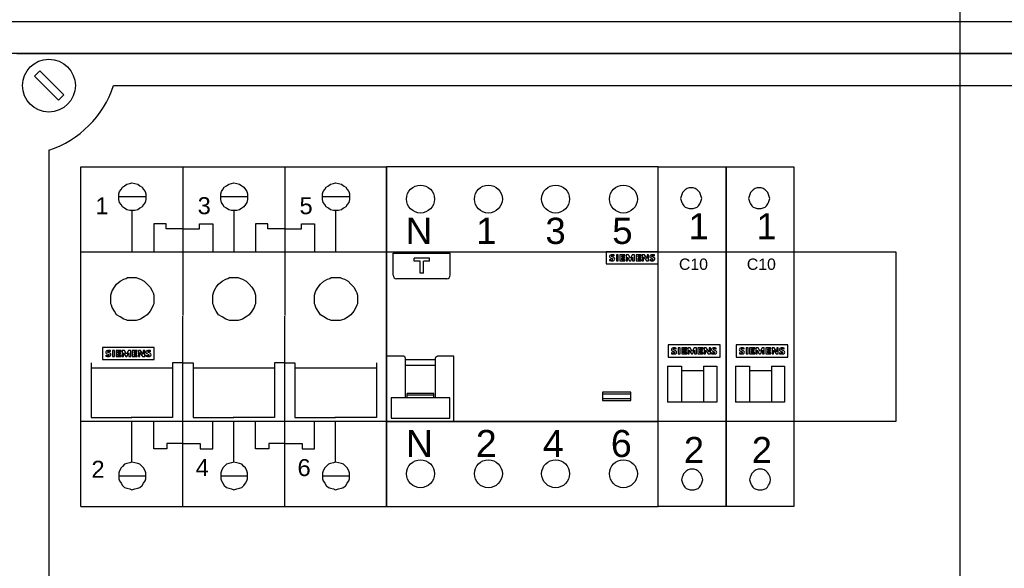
# Model space of a CAD drawing. Header units: millimetres. Extents: x 449515 to 838834, y -400723 to -307130.
# Tile 35 of 38: x 833591 to 836201, y -313244 to -311790. Entities that reach past the tile are written whole.
import ezdxf

# ---------------------------------------------------------------- set-up
doc = ezdxf.new("R2010")
doc.units = ezdxf.units.MM
doc.header["$LTSCALE"] = 25.4
doc.linetypes.add('CENTER', pattern=[2, 1.25, -0.25, 0.25, -0.25])
for name, color, linetype in [('!Siemens drzwi', 7, 'Continuous'), ('R5', 7, 'Continuous'), ('RPOMP', 7, 'Continuous')]:
    doc.layers.add(name, color=color, linetype=linetype)
doc.layers.add('!Siemens Podklad_8GK_sikus', color=250, linetype='Continuous', lineweight=100)
doc.styles.get("Standard").update_dxf_attribs({"font": 'arial.ttf'})

# ---------------------------------------------------------------- blocks, each defined once
blk = doc.blocks.new('D_A630_P_W1950-1800_S800-750_G210i')
at = {"color": 0}
blk.add_line((52.5, 185, 4.5), (52.5, 0, 4.5), dxfattribs=at)
blk = doc.blocks.new('AD_A630_P_W1950-1800_S800-750_G210~1')
at = {"layer": '!Siemens drzwi', "color": 0, "linetype": 'ByBlock', "lineweight": -2, "xscale": 10, "yscale": 10, "zscale": 10}
blk.add_blockref('D_A630_P_W1950-1800_S800-750_G210i', (0, 100), dxfattribs=at)
blk = doc.blocks.new('AD_8GK4401-2KK32')
for p, q in [((115, -291.5), (724.37, -291.5)), ((750, -300), (0, -300))]:
    blk.add_line(p, q)
blk = doc.blocks.new('AD_8GK4351-4KK22')
at = {"color": 0}
for p, q in [((0, 0), (500, 0)), ((4.7, -5.99), (6.11, -4.58)), ((6.11, -4.58), (12.47, -10.94)), ((11.06, -12.36), (4.7, -5.99)), ((25.63, -8.5), (385, -8.5)), ((12.47, -10.94), (11.06, -12.36)), ((8.5, -25.63), (8.5, -575)), ((17, -97.5), (17, -52.5)), ((17, -52.5), (233, -52.5)), ((17, -97.5), (17, -52.5)), ((17, -52.5), (233, -52.5)), ((233, -52.5), (233, -97.5)), ((233, -52.5), (233, -97.5)), ((233, -52.5), (233, -97.5)), ((233, -97.5), (17, -97.5)), ((233, -97.5), (17, -97.5))]:
    blk.add_line(p, q, dxfattribs=at)
blk.add_circle((8.5, -8.5), 7, dxfattribs=at)
blk.add_arc((0, 0), 27, 288.3496, 341.6504, dxfattribs=at)
blk = doc.blocks.new('*U670')
at = {"layer": '!Siemens Podklad_8GK_sikus', "color": 4, "linetype": 'CENTER', "lineweight": -2}
blk.add_line((0, -300), (500, -300), dxfattribs=at)
blk = doc.blocks.new('AD_SIEMENS_znaczeki')
at = {"color": 0}
for p, q in [((1755.293, 772.573), (1755.293, 771.993)), ((1757.763, 772.573), (1755.293, 772.573)), ((1757.763, 771.993), (1757.763, 772.573)), ((1755.45, 772.205), (1755.45, 772.149)), ((1755.501, 772.274), (1755.599, 772.234)), ((1755.652, 772.292), (1755.544, 772.343)), ((1755.675, 772.372), (1755.675, 772.422)), ((1755.773, 772.425), (1755.773, 772.143)), ((1755.864, 772.425), (1755.773, 772.425)), ((1755.773, 772.143), (1755.864, 772.143)), ((1755.864, 772.143), (1755.864, 772.425)), ((1755.939, 772.426), (1755.939, 772.141)), ((1756.18, 772.426), (1755.939, 772.426)), ((1755.939, 772.141), (1756.18, 772.141)), ((1756.03, 772.309), (1756.03, 772.379)), ((1756.03, 772.379), (1756.18, 772.379)), ((1756.159, 772.309), (1756.03, 772.309)), ((1756.03, 772.193), (1756.03, 772.266)), ((1756.03, 772.266), (1756.159, 772.266)), ((1756.18, 772.193), (1756.03, 772.193)), ((1756.159, 772.266), (1756.159, 772.309)), ((1756.18, 772.379), (1756.18, 772.426)), ((1756.18, 772.141), (1756.18, 772.193)), ((1756.235, 772.426), (1756.235, 772.141)), ((1756.347, 772.426), (1756.235, 772.426)), ((1756.235, 772.141), (1756.299, 772.141)), ((1756.299, 772.141), (1756.299, 772.321)), ((1756.299, 772.321), (1756.399, 772.141)), ((1756.444, 772.251), (1756.347, 772.426)), ((1756.399, 772.141), (1756.458, 772.141)), ((1756.53, 772.426), (1756.444, 772.251)), ((1756.458, 772.141), (1756.546, 772.321)), ((1756.637, 772.426), (1756.53, 772.426)), ((1756.546, 772.321), (1756.546, 772.141)), ((1756.546, 772.141), (1756.637, 772.141)), ((1756.637, 772.141), (1756.637, 772.426)), ((1756.712, 772.426), (1756.712, 772.141)), ((1756.953, 772.426), (1756.712, 772.426)), ((1756.712, 772.141), (1756.953, 772.141)), ((1756.803, 772.309), (1756.803, 772.379)), ((1756.803, 772.379), (1756.953, 772.379)), ((1756.932, 772.309), (1756.803, 772.309)), ((1756.803, 772.193), (1756.803, 772.266)), ((1756.803, 772.266), (1756.932, 772.266)), ((1756.953, 772.193), (1756.803, 772.193)), ((1756.932, 772.266), (1756.932, 772.309)), ((1756.953, 772.379), (1756.953, 772.426)), ((1756.953, 772.141), (1756.953, 772.193)), ((1757.008, 772.426), (1757.008, 772.141)), ((1757.11, 772.426), (1757.008, 772.426)), ((1757.008, 772.141), (1757.072, 772.141)), ((1757.072, 772.141), (1757.072, 772.326)), ((1757.072, 772.326), (1757.2, 772.141)), ((1757.238, 772.245), (1757.11, 772.426)), ((1757.2, 772.141), (1757.303, 772.141)), ((1757.238, 772.426), (1757.238, 772.245)), ((1757.303, 772.426), (1757.238, 772.426)), ((1757.303, 772.141), (1757.303, 772.426)), ((1757.361, 772.209), (1757.361, 772.149)), ((1757.407, 772.277), (1757.51, 772.227)), ((1757.563, 772.292), (1757.455, 772.343)), ((1757.585, 772.372), (1757.585, 772.422)), ((1755.293, 771.993), (1757.763, 771.993))]:
    blk.add_line(p, q, dxfattribs=at)
for centre, major_axis, start_param, end_param in [((1755.532, 772.346), (0.0852, 0), 2.06576, 3.66098), ((1755.562, 772.527), (0.383, 0), 4.4151, 4.655269), ((1755.557, 772.547), (0.465, 0), 4.480311, 4.786895), ((1755.542, 772.351), (-0.0968, 0), 0.519387, 1.135975), ((1755.576, 772.275), (-0.178, 0), -1.570796, -1.075832), ((1755.554, 772.36), (-0.0209, 0), -1.07402, 1.07402), ((1755.547, 772.289), (0.112, 0), 4.655269, 5.197087), ((1755.581, 772.316), (-0.0775, 0), 4.682533, 5.209165), ((1755.576, 772.023), (-0.465, 0), 4.499109, 4.712389), ((1755.572, 772.047), (0.383, 0), 1.298767, 1.54094), ((1755.579, 772.282), (0.163, 0), -1.49629, -1.148117), ((1755.589, 772.218), (-0.0209, 0), 2.055494, 4.227691), ((1755.609, 772.223), (0.0891, 0), -1.148117, 1.07402), ((1757.443, 772.346), (0.0852, 0), 2.06576, 3.66098), ((1757.486, 772.527), (0.383, 0), 4.378973, 4.682131), ((1757.468, 772.547), (-0.465, 0), 1.338719, 1.645302), ((1757.453, 772.351), (-0.0968, 0), 0.519387, 1.07402), ((1757.487, 772.275), (-0.178, 0), -1.570796, -1.075832), ((1757.465, 772.36), (0.0209, 0), 2.067572, 4.215613), ((1757.491, 772.316), (-0.0775, 0), 4.682533, 5.209165), ((1757.478, 772.289), (0.112, 0), 4.682131, 4.957102), ((1757.487, 772.023), (-0.465, 0), 4.499109, 4.712389), ((1757.482, 772.047), (0.383, 0), 1.298767, 1.54094), ((1757.49, 772.282), (0.163, 0), -1.49629, -1.148117), ((1757.5, 772.211), (-0.0209, 0), 1.815509, 4.215613), ((1757.52, 772.223), (0.0891, 0), -1.148117, 1.07402)]:
    blk.add_ellipse(centre, major_axis=major_axis, ratio=0.878278, start_param=start_param, end_param=end_param, dxfattribs=at)
blk = doc.blocks.new('AD_5SG71_MINIZED_3p')
at = {"color": 0, "linetype": 'Continuous'}
for p, q in [((0, 67.5), (81, 67.5)), ((0, -22.5), (0, 67.5)), ((27, 67.5), (27, 28.09)), ((27, 67.5), (27, 28.09)), ((54, 67.5), (54, 28.09)), ((81, -22.5), (81, 67.5)), ((11.57, 62.49), (12.15, 62.87)), ((12.15, 62.87), (12.92, 63.06)), ((12.92, 63.06), (13.5, 63.26)), ((13.5, 63.26), (14.27, 63.06)), ((14.27, 63.06), (15.04, 62.87)), ((15.04, 62.87), (15.62, 62.49)), ((38.57, 62.49), (39.15, 62.87)), ((39.15, 62.87), (39.92, 63.06)), ((39.92, 63.06), (40.5, 63.26)), ((40.5, 63.26), (41.27, 63.06)), ((41.27, 63.06), (42.04, 62.87)), ((42.04, 62.87), (42.62, 62.49)), ((65.57, 62.49), (66.15, 62.87)), ((66.15, 62.87), (66.92, 63.06)), ((66.92, 63.06), (67.5, 63.26)), ((67.5, 63.26), (68.27, 63.06)), ((68.27, 63.06), (69.04, 62.87)), ((69.04, 62.87), (69.62, 62.49)), ((10.03, 60.36), (10.22, 60.94)), ((10.03, 59.59), (10.03, 60.36)), ((10.22, 60.94), (10.61, 61.52)), ((10.61, 61.52), (10.99, 62.1)), ((10.99, 62.1), (11.57, 62.49)), ((15.62, 62.49), (16.2, 62.1)), ((16.2, 62.1), (16.59, 61.52)), ((16.59, 61.52), (16.97, 60.94)), ((16.97, 60.94), (17.16, 60.36)), ((17.16, 60.36), (17.16, 59.59)), ((37.03, 60.36), (37.22, 60.94)), ((37.03, 59.59), (37.03, 60.36)), ((37.22, 60.94), (37.61, 61.52)), ((37.61, 61.52), (37.99, 62.1)), ((37.99, 62.1), (38.57, 62.49)), ((42.62, 62.49), (43.2, 62.1)), ((43.2, 62.1), (43.59, 61.52)), ((43.59, 61.52), (43.97, 60.94)), ((43.97, 60.94), (44.16, 60.36)), ((44.16, 60.36), (44.16, 59.59)), ((64.03, 60.36), (64.22, 60.94)), ((64.03, 59.59), (64.03, 60.36)), ((64.22, 60.94), (64.61, 61.52)), ((64.61, 61.52), (64.99, 62.1)), ((64.99, 62.1), (65.57, 62.49)), ((69.62, 62.49), (70.2, 62.1)), ((70.2, 62.1), (70.59, 61.52)), ((70.59, 61.52), (70.97, 60.94)), ((70.97, 60.94), (71.16, 60.36)), ((71.16, 60.36), (71.16, 59.59)), ((10.03, 58.82), (10.03, 59.59)), ((10.22, 58.05), (10.03, 58.82)), ((10.22, 59.59), (17.16, 59.59)), ((10.61, 57.47), (10.22, 58.05)), ((10.99, 56.89), (10.61, 57.47)), ((16.59, 57.47), (16.2, 56.89)), ((16.97, 58.05), (16.59, 57.47)), ((17.16, 58.82), (16.97, 58.05)), ((17.16, 59.59), (17.16, 58.82)), ((37.03, 58.82), (37.03, 59.59)), ((37.22, 58.05), (37.03, 58.82)), ((37.22, 59.59), (44.16, 59.59)), ((37.61, 57.47), (37.22, 58.05)), ((37.99, 56.89), (37.61, 57.47)), ((43.59, 57.47), (43.2, 56.89)), ((43.97, 58.05), (43.59, 57.47)), ((44.16, 58.82), (43.97, 58.05)), ((44.16, 59.59), (44.16, 58.82)), ((64.03, 58.82), (64.03, 59.59)), ((64.22, 58.05), (64.03, 58.82)), ((64.22, 59.59), (71.16, 59.59)), ((64.61, 57.47), (64.22, 58.05)), ((64.99, 56.89), (64.61, 57.47)), ((70.59, 57.47), (70.2, 56.89)), ((70.97, 58.05), (70.59, 57.47)), ((71.16, 58.82), (70.97, 58.05)), ((71.16, 59.59), (71.16, 58.82)), ((11.57, 56.51), (10.99, 56.89)), ((12.15, 56.12), (11.57, 56.51)), ((12.92, 55.93), (12.15, 56.12)), ((13.5, 55.93), (12.92, 55.93)), ((14.27, 55.93), (13.5, 55.93)), ((15.04, 56.12), (14.27, 55.93)), ((15.62, 56.51), (15.04, 56.12)), ((16.2, 56.89), (15.62, 56.51)), ((38.57, 56.51), (37.99, 56.89)), ((39.15, 56.12), (38.57, 56.51)), ((39.92, 55.93), (39.15, 56.12)), ((40.5, 55.93), (39.92, 55.93)), ((41.27, 55.93), (40.5, 55.93)), ((42.04, 56.12), (41.27, 55.93)), ((42.62, 56.51), (42.04, 56.12)), ((43.2, 56.89), (42.62, 56.51)), ((65.57, 56.51), (64.99, 56.89)), ((66.15, 56.12), (65.57, 56.51)), ((66.92, 55.93), (66.15, 56.12)), ((67.5, 55.93), (66.92, 55.93)), ((68.27, 55.93), (67.5, 55.93)), ((69.04, 56.12), (68.27, 55.93)), ((69.62, 56.51), (69.04, 56.12)), ((70.2, 56.89), (69.62, 56.51)), ((19.29, 52.39), (19.29, 45)), ((22.56, 52.39), (19.29, 52.39)), ((22.56, 51.04), (22.56, 52.39)), ((31.44, 52.39), (34.91, 52.39)), ((31.44, 51.04), (31.44, 52.39)), ((34.91, 52.39), (34.91, 45)), ((46.29, 52.39), (46.29, 45)), ((49.56, 52.39), (46.29, 52.39)), ((49.56, 51.04), (49.56, 52.39)), ((58.44, 52.39), (61.91, 52.39)), ((58.44, 51.04), (58.44, 52.39)), ((61.91, 52.39), (61.91, 45)), ((27, 51.04), (22.56, 51.04)), ((27, 51.04), (31.44, 51.04)), ((54, 51.04), (49.56, 51.04)), ((54, 51.04), (58.44, 51.04)), ((0, 45), (81, 45)), ((9.45, 36.39), (10.41, 37.16)), ((10.41, 37.16), (11.38, 37.74)), ((11.38, 37.74), (11.96, 37.93)), ((11.96, 37.93), (12.34, 38.12)), ((12.34, 38.12), (12.92, 38.12)), ((12.92, 38.12), (13.5, 38.12)), ((13.5, 38.12), (14.08, 38.12)), ((14.08, 38.12), (14.66, 38.12)), ((14.66, 38.12), (15.24, 37.93)), ((15.24, 37.93), (15.81, 37.74)), ((15.81, 37.74), (16.78, 37.16)), ((16.78, 37.16), (17.55, 36.39)), ((36.45, 36.39), (37.41, 37.16)), ((37.41, 37.16), (38.38, 37.74)), ((38.38, 37.74), (38.96, 37.93)), ((38.96, 37.93), (39.34, 38.12)), ((39.34, 38.12), (39.92, 38.12)), ((39.92, 38.12), (40.5, 38.12)), ((40.5, 38.12), (41.08, 38.12)), ((41.08, 38.12), (41.66, 38.12)), ((41.66, 38.12), (42.24, 37.93)), ((42.24, 37.93), (42.81, 37.74)), ((42.81, 37.74), (43.78, 37.16)), ((43.78, 37.16), (44.55, 36.39)), ((63.45, 36.39), (64.41, 37.16)), ((64.41, 37.16), (65.38, 37.74)), ((65.38, 37.74), (65.96, 37.93)), ((65.96, 37.93), (66.34, 38.12)), ((66.34, 38.12), (66.92, 38.12)), ((66.92, 38.12), (67.5, 38.12)), ((67.5, 38.12), (68.08, 38.12)), ((68.08, 38.12), (68.66, 38.12)), ((68.66, 38.12), (69.24, 37.93)), ((69.24, 37.93), (69.81, 37.74)), ((69.81, 37.74), (70.78, 37.16)), ((70.78, 37.16), (71.55, 36.39)), ((7.91, 33.49), (8.1, 34.07)), ((8.1, 34.07), (8.29, 34.65)), ((8.29, 34.65), (8.87, 35.61)), ((8.87, 35.61), (9.45, 36.39)), ((17.55, 36.39), (18.32, 35.61)), ((18.32, 35.61), (18.9, 34.65)), ((18.9, 34.65), (19.09, 34.07)), ((19.09, 34.07), (19.29, 33.49)), ((34.91, 33.49), (35.1, 34.07)), ((35.1, 34.07), (35.29, 34.65)), ((35.29, 34.65), (35.87, 35.61)), ((35.87, 35.61), (36.45, 36.39)), ((44.55, 36.39), (45.32, 35.61)), ((45.32, 35.61), (45.9, 34.65)), ((45.9, 34.65), (46.09, 34.07)), ((46.09, 34.07), (46.29, 33.49)), ((61.91, 33.49), (62.1, 34.07)), ((62.1, 34.07), (62.29, 34.65)), ((62.29, 34.65), (62.87, 35.61)), ((62.87, 35.61), (63.45, 36.39)), ((71.55, 36.39), (72.32, 35.61)), ((72.32, 35.61), (72.9, 34.65)), ((72.9, 34.65), (73.09, 34.07)), ((73.09, 34.07), (73.29, 33.49)), ((7.91, 32.91), (7.91, 33.49)), ((7.91, 32.34), (7.91, 32.91)), ((7.91, 31.76), (7.91, 32.34)), ((7.91, 31.18), (7.91, 31.76)), ((19.29, 33.49), (19.29, 32.91)), ((19.29, 32.91), (19.29, 32.34)), ((19.29, 32.34), (19.29, 31.76)), ((19.29, 31.76), (19.29, 31.18)), ((34.91, 32.91), (34.91, 33.49)), ((34.91, 32.34), (34.91, 32.91)), ((34.91, 31.76), (34.91, 32.34)), ((34.91, 31.18), (34.91, 31.76)), ((46.29, 33.49), (46.29, 32.91)), ((46.29, 32.91), (46.29, 32.34)), ((46.29, 32.34), (46.29, 31.76)), ((46.29, 31.76), (46.29, 31.18)), ((61.91, 32.91), (61.91, 33.49)), ((61.91, 32.34), (61.91, 32.91)), ((61.91, 31.76), (61.91, 32.34)), ((61.91, 31.18), (61.91, 31.76)), ((73.29, 33.49), (73.29, 32.91)), ((73.29, 32.91), (73.29, 32.34)), ((73.29, 32.34), (73.29, 31.76)), ((73.29, 31.76), (73.29, 31.18)), ((8.1, 30.79), (7.91, 31.18)), ((8.29, 30.21), (8.1, 30.79)), ((8.87, 29.25), (8.29, 30.21)), ((9.45, 28.29), (8.87, 29.25)), ((18.32, 29.25), (17.55, 28.29)), ((18.9, 30.21), (18.32, 29.25)), ((19.09, 30.79), (18.9, 30.21)), ((19.29, 31.18), (19.09, 30.79)), ((35.1, 30.79), (34.91, 31.18)), ((35.29, 30.21), (35.1, 30.79)), ((35.87, 29.25), (35.29, 30.21)), ((36.45, 28.29), (35.87, 29.25)), ((45.32, 29.25), (44.55, 28.29)), ((45.9, 30.21), (45.32, 29.25)), ((46.09, 30.79), (45.9, 30.21)), ((46.29, 31.18), (46.09, 30.79)), ((62.1, 30.79), (61.91, 31.18)), ((62.29, 30.21), (62.1, 30.79)), ((62.87, 29.25), (62.29, 30.21)), ((63.45, 28.29), (62.87, 29.25)), ((72.32, 29.25), (71.55, 28.29)), ((72.9, 30.21), (72.32, 29.25)), ((73.09, 30.79), (72.9, 30.21)), ((73.29, 31.18), (73.09, 30.79)), ((10.41, 27.71), (9.45, 28.29)), ((11.38, 27.13), (10.41, 27.71)), ((11.96, 26.94), (11.38, 27.13)), ((12.34, 26.74), (11.96, 26.94)), ((12.92, 26.74), (12.34, 26.74)), ((13.5, 26.74), (12.92, 26.74)), ((14.08, 26.74), (13.5, 26.74)), ((14.66, 26.74), (14.08, 26.74)), ((15.24, 26.94), (14.66, 26.74)), ((15.81, 27.13), (15.24, 26.94)), ((16.78, 27.71), (15.81, 27.13)), ((17.55, 28.29), (16.78, 27.71)), ((27, -22.5), (27, 27.9)), ((27, -22.5), (27, 27.9)), ((37.41, 27.71), (36.45, 28.29)), ((38.38, 27.13), (37.41, 27.71)), ((38.96, 26.94), (38.38, 27.13)), ((39.34, 26.74), (38.96, 26.94)), ((39.92, 26.74), (39.34, 26.74)), ((40.5, 26.74), (39.92, 26.74)), ((41.08, 26.74), (40.5, 26.74)), ((41.66, 26.74), (41.08, 26.74)), ((42.24, 26.94), (41.66, 26.74)), ((42.81, 27.13), (42.24, 26.94)), ((43.78, 27.71), (42.81, 27.13)), ((44.55, 28.29), (43.78, 27.71)), ((54, -22.5), (54, 27.9)), ((64.41, 27.71), (63.45, 28.29)), ((65.38, 27.13), (64.41, 27.71)), ((65.96, 26.94), (65.38, 27.13)), ((66.34, 26.74), (65.96, 26.94)), ((66.92, 26.74), (66.34, 26.74)), ((67.5, 26.74), (66.92, 26.74)), ((68.08, 26.74), (67.5, 26.74)), ((68.66, 26.74), (68.08, 26.74)), ((69.24, 26.94), (68.66, 26.74)), ((69.81, 27.13), (69.24, 26.94)), ((70.78, 27.71), (69.81, 27.13)), ((71.55, 28.29), (70.78, 27.71)), ((2.7, 15.56), (2.7, 1.09)), ((2.7, 14.21), (24.3, 14.21)), ((24.3, 15.56), (24.3, 1.09)), ((27, 15.56), (24.3, 15.56)), ((27, 15.56), (29.7, 15.56)), ((29.7, 15.56), (29.7, 1.09)), ((29.7, 14.21), (51.3, 14.21)), ((51.3, 15.56), (51.3, 1.09)), ((54, 15.56), (51.3, 15.56)), ((54, 15.56), (56.7, 15.56)), ((56.7, 15.56), (56.7, 1.09)), ((56.7, 14.21), (78.3, 14.21)), ((78.3, 15.56), (78.3, 1.09)), ((81, 0), (0, 0)), ((2.7, 1.09), (13.5, 1.09)), ((24.3, 1.09), (13.31, 1.09)), ((13.5, -10.74), (13.5, 0)), ((19.29, -7.2), (19.29, 0)), ((29.7, 1.09), (40.5, 1.09)), ((34.91, -7.2), (34.91, 0)), ((51.3, 1.09), (40.31, 1.09)), ((40.5, -10.74), (40.5, 0)), ((46.29, -7.2), (46.29, 0)), ((56.7, 1.09), (67.5, 1.09)), ((61.91, -7.2), (61.91, 0)), ((78.3, 1.09), (67.31, 1.09)), ((67.5, -10.74), (67.5, 0)), ((22.76, -7.2), (19.29, -7.2)), ((22.76, -5.85), (22.76, -7.2)), ((27, -5.85), (22.76, -5.85)), ((27, -5.85), (31.63, -5.85)), ((31.63, -5.85), (31.63, -7.2)), ((31.63, -7.2), (34.91, -7.2)), ((49.76, -7.2), (46.29, -7.2)), ((49.76, -5.85), (49.76, -7.2)), ((54, -5.85), (49.76, -5.85)), ((54, -5.85), (58.63, -5.85)), ((58.63, -5.85), (58.63, -7.2)), ((58.63, -7.2), (61.91, -7.2)), ((10.22, -13.05), (10.03, -13.63)), ((10.61, -12.28), (10.22, -13.05)), ((10.99, -11.89), (10.61, -12.28)), ((11.57, -11.31), (10.99, -11.89)), ((12.15, -11.12), (11.57, -11.31)), ((12.92, -10.93), (12.15, -11.12)), ((13.5, -10.74), (12.92, -10.93)), ((14.27, -10.93), (13.5, -10.74)), ((15.04, -11.12), (14.27, -10.93)), ((15.62, -11.31), (15.04, -11.12)), ((16.2, -11.89), (15.62, -11.31)), ((16.59, -12.28), (16.2, -11.89)), ((16.97, -13.05), (16.59, -12.28)), ((17.16, -13.63), (16.97, -13.05)), ((37.22, -13.05), (37.03, -13.63)), ((37.61, -12.28), (37.22, -13.05)), ((37.99, -11.89), (37.61, -12.28)), ((38.57, -11.31), (37.99, -11.89)), ((39.15, -11.12), (38.57, -11.31)), ((39.92, -10.93), (39.15, -11.12)), ((40.5, -10.74), (39.92, -10.93)), ((41.27, -10.93), (40.5, -10.74)), ((42.04, -11.12), (41.27, -10.93)), ((42.62, -11.31), (42.04, -11.12)), ((43.2, -11.89), (42.62, -11.31)), ((43.59, -12.28), (43.2, -11.89)), ((43.97, -13.05), (43.59, -12.28)), ((44.16, -13.63), (43.97, -13.05)), ((64.22, -13.05), (64.03, -13.63)), ((64.61, -12.28), (64.22, -13.05)), ((64.99, -11.89), (64.61, -12.28)), ((65.57, -11.31), (64.99, -11.89)), ((66.15, -11.12), (65.57, -11.31)), ((66.92, -10.93), (66.15, -11.12)), ((67.5, -10.74), (66.92, -10.93)), ((68.27, -10.93), (67.5, -10.74)), ((69.04, -11.12), (68.27, -10.93)), ((69.62, -11.31), (69.04, -11.12)), ((70.2, -11.89), (69.62, -11.31)), ((70.59, -12.28), (70.2, -11.89)), ((70.97, -13.05), (70.59, -12.28)), ((71.16, -13.63), (70.97, -13.05)), ((10.03, -13.63), (10.03, -14.4)), ((10.03, -14.4), (16.97, -14.4)), ((10.03, -14.4), (10.03, -15.17)), ((10.03, -15.17), (10.22, -15.75)), ((16.97, -15.75), (17.16, -15.17)), ((17.16, -14.4), (17.16, -13.63)), ((17.16, -15.17), (17.16, -14.4)), ((37.03, -13.63), (37.03, -14.4)), ((37.03, -14.4), (37.03, -15.17)), ((37.03, -14.4), (43.97, -14.4)), ((37.03, -15.17), (37.22, -15.75)), ((43.97, -15.75), (44.16, -15.17)), ((44.16, -14.4), (44.16, -13.63)), ((44.16, -15.17), (44.16, -14.4)), ((64.03, -13.63), (64.03, -14.4)), ((64.03, -14.4), (70.97, -14.4)), ((64.03, -14.4), (64.03, -15.17)), ((64.03, -15.17), (64.22, -15.75)), ((70.97, -15.75), (71.16, -15.17)), ((71.16, -14.4), (71.16, -13.63)), ((71.16, -15.17), (71.16, -14.4)), ((10.22, -15.75), (10.61, -16.33)), ((10.61, -16.33), (10.99, -16.91)), ((10.99, -16.91), (11.57, -17.49)), ((11.57, -17.49), (12.15, -17.68)), ((12.15, -17.68), (12.92, -17.87)), ((12.92, -17.87), (13.5, -18.06)), ((13.5, -18.06), (14.27, -17.87)), ((14.27, -17.87), (15.04, -17.68)), ((15.04, -17.68), (15.62, -17.49)), ((15.62, -17.49), (16.2, -16.91)), ((16.2, -16.91), (16.59, -16.33)), ((16.59, -16.33), (16.97, -15.75)), ((37.22, -15.75), (37.61, -16.33)), ((37.61, -16.33), (37.99, -16.91)), ((37.99, -16.91), (38.57, -17.49)), ((38.57, -17.49), (39.15, -17.68)), ((39.15, -17.68), (39.92, -17.87)), ((39.92, -17.87), (40.5, -18.06)), ((40.5, -18.06), (41.27, -17.87)), ((41.27, -17.87), (42.04, -17.68)), ((42.04, -17.68), (42.62, -17.49)), ((42.62, -17.49), (43.2, -16.91)), ((43.2, -16.91), (43.59, -16.33)), ((43.59, -16.33), (43.97, -15.75)), ((64.22, -15.75), (64.61, -16.33)), ((64.61, -16.33), (64.99, -16.91)), ((64.99, -16.91), (65.57, -17.49)), ((65.57, -17.49), (66.15, -17.68)), ((66.15, -17.68), (66.92, -17.87)), ((66.92, -17.87), (67.5, -18.06)), ((67.5, -18.06), (68.27, -17.87)), ((68.27, -17.87), (69.04, -17.68)), ((69.04, -17.68), (69.62, -17.49)), ((69.62, -17.49), (70.2, -16.91)), ((70.2, -16.91), (70.59, -16.33)), ((70.59, -16.33), (70.97, -15.75)), ((0, -22.5), (81, -22.5))]:
    blk.add_line(p, q, dxfattribs=at)
at = {"color": 0}
for p, q in [((13.5, 55.93), (13.5, 45)), ((40.5, 55.93), (40.5, 45)), ((67.5, 55.93), (67.5, 45))]:
    blk.add_line(p, q, dxfattribs=at)
at = {"xscale": 5.568180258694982, "yscale": 5.568180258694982, "zscale": 5.568180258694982}
blk.add_blockref('AD_SIEMENS_znaczeki', (-9768.1, -4282.19), dxfattribs=at)
at = {"color": 0}
for s, p in [('1', (3.81, 54.9)), ('3', (30.92, 54.94)), ('5', (57.92, 54.94)), ('2', (2.77, -14.9)), ('4', (30.39, -14.46)), ('6', (57.39, -14.46))]:
    blk.add_text(s, height=4.5, dxfattribs=at).set_placement(p)
blk = doc.blocks.new('AD_5SV_4p_L~25')
at = {"color": 0}
for p, q in [((0, 45), (72, 45)), ((1.75, 44.65), (16.85, 44.65)), ((1.75, 38.75), (1.75, 44.65)), ((16.85, 38.75), (16.85, 44.65)), ((7.35, 42.5), (7.35, 43.3)), ((11.35, 43.3), (7.35, 43.3)), ((8.95, 42.5), (7.35, 42.5)), ((8.95, 39.3), (8.95, 42.5)), ((9.75, 39.3), (9.75, 42.5)), ((11.35, 42.5), (9.75, 42.5)), ((11.35, 42.5), (11.35, 43.3)), ((9.75, 39.3), (8.95, 39.3)), ((15.95, 37.85), (2.65, 37.85)), ((4.5, 17.3), (0, 17.3)), ((4.53, 17.3), (4.5, 17.3)), ((4.56, 17.29), (4.53, 17.3)), ((4.59, 17.29), (4.56, 17.29)), ((4.62, 17.28), (4.59, 17.29)), ((4.65, 17.27), (4.62, 17.28)), ((4.68, 17.26), (4.65, 17.27)), ((4.71, 17.24), (4.68, 17.26)), ((4.74, 17.23), (4.71, 17.24)), ((4.76, 17.21), (4.74, 17.23)), ((4.79, 17.19), (4.76, 17.21)), ((4.81, 17.17), (4.79, 17.19)), ((4.83, 17.15), (4.81, 17.17)), ((4.85, 17.13), (4.83, 17.15)), ((4.87, 17.11), (4.85, 17.13)), ((4.89, 17.08), (4.87, 17.11)), ((4.91, 17.05), (4.89, 17.08)), ((4.93, 17.03), (4.91, 17.05)), ((4.94, 17), (4.93, 17.03)), ((4.95, 16.97), (4.94, 17)), ((4.96, 16.94), (4.95, 16.97)), ((4.97, 16.91), (4.96, 16.94)), ((4.98, 16.88), (4.97, 16.91)), ((4.99, 16.85), (4.98, 16.88)), ((4.99, 16.82), (4.99, 16.85)), ((5, 16.79), (4.99, 16.82)), ((5, 16.76), (5, 16.79)), ((5, 16.73), (5, 16.76)), ((5, 6.26), (5, 16.73)), ((13, 16.37), (5, 16.37)), ((13, 16.79), (13.01, 16.82)), ((13, 16.76), (13, 16.79)), ((13, 16.73), (13, 16.76)), ((13, 6.26), (13, 16.73)), ((13.01, 16.85), (13.02, 16.88)), ((13.01, 16.82), (13.01, 16.85)), ((13.02, 16.88), (13.03, 16.91)), ((13.03, 16.91), (13.04, 16.94)), ((13.04, 16.94), (13.05, 16.97)), ((13.05, 16.97), (13.06, 17)), ((13.06, 17), (13.07, 17.03)), ((13.07, 17.03), (13.09, 17.05)), ((13.09, 17.05), (13.11, 17.08)), ((13.11, 17.08), (13.13, 17.11)), ((13.13, 17.11), (13.15, 17.13)), ((13.15, 17.13), (13.17, 17.15)), ((13.17, 17.15), (13.19, 17.17)), ((13.19, 17.17), (13.21, 17.19)), ((13.21, 17.19), (13.24, 17.21)), ((13.24, 17.21), (13.26, 17.23)), ((13.26, 17.23), (13.29, 17.24)), ((13.29, 17.24), (13.32, 17.26)), ((13.32, 17.26), (13.35, 17.27)), ((13.35, 17.27), (13.38, 17.28)), ((13.38, 17.28), (13.41, 17.29)), ((13.41, 17.29), (13.44, 17.29)), ((13.44, 17.29), (13.47, 17.3)), ((13.47, 17.3), (13.5, 17.3)), ((17.8, 17.3), (13.5, 17.3)), ((17.8, 0), (17.8, 17.3)), ((13, 14.86), (5, 14.86)), ((5.5, 6.26), (5.5, 7.43)), ((12.5, 7.43), (5.5, 7.43)), ((12.5, 6.94), (5.5, 6.94)), ((12.5, 6.26), (12.5, 7.43)), ((64.72, 7.25), (57.22, 7.25)), ((64.72, 6.05), (57.22, 6.05)), ((0, 0), (72, 0))]:
    blk.add_line(p, q, dxfattribs=at)
for points in [[(0, -22.5), (72, -22.5), (72, 67.5), (0, 67.5)], [(16.8, 6.26), (1.2, 6.26), (1.2, 0.93), (16.8, 0.93)], [(64.72, 7.75), (57.22, 7.75), (57.22, 5.55), (64.72, 5.55)]]:
    blk.add_lwpolyline(points, close=True, dxfattribs=at)
for centre in [(9, 58.95), (27, 58.95), (44.8, 58.95), (62.8, 58.95), (9, -13.85), (27, -13.85), (44.8, -13.85), (62.8, -13.85)]:
    blk.add_circle(centre, 3.7, dxfattribs=at)
for centre, start, end in [((2.65, 38.75), 180, 270), ((15.95, 38.75), 270, 0)]:
    blk.add_arc(centre, 0.9, start, end, dxfattribs=at)
at = {"color": 0, "xscale": 5.568180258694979, "yscale": 5.568180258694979, "zscale": 5.568180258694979}
blk.add_blockref('AD_SIEMENS_znaczeki', (-9715.54, -4256.83), dxfattribs=at)
at = {"color": 0}
for s, height, p in [('N', 6.95, (5.09, 47.05)), ('1', 6.95, (23.73, 47.05)), ('3', 6.95, (42.11, 47.05)), ('5', 6.95, (59.82, 47.05)), ('N', 7.16, (5.09, -9.4)), ('2', 7.16, (23.65, -9.4)), ('4', 7.16, (41.43, -9.4)), ('6', 7.16, (59.45, -9.4))]:
    blk.add_text(s, height=height, dxfattribs=at).set_placement(p)
blk = doc.blocks.new('AD_5SY_1p_C10~4')
at = {"color": 0, "linetype": 'Continuous'}
for p, q in [((0, -22.5), (0, 67.5)), ((18, 67.5), (18, -22.5)), ((6.31, 60.17), (6.13, 59.64)), ((6.49, 60.69), (6.31, 60.17)), ((6.84, 61.05), (6.49, 60.69)), ((7.19, 61.4), (6.84, 61.05)), ((7.72, 61.75), (7.19, 61.4)), ((8.25, 61.93), (7.72, 61.75)), ((8.78, 61.93), (8.25, 61.93)), ((9.31, 61.93), (8.78, 61.93)), ((9.84, 61.75), (9.31, 61.93)), ((10.37, 61.4), (9.84, 61.75)), ((10.72, 61.05), (10.37, 61.4)), ((11.08, 60.69), (10.72, 61.05)), ((11.25, 60.17), (11.08, 60.69)), ((11.43, 59.64), (11.25, 60.17)), ((6.13, 59.64), (5.96, 59.11)), ((5.96, 59.11), (6.13, 58.58)), ((6.13, 58.58), (6.31, 58.05)), ((6.31, 58.05), (6.49, 57.69)), ((6.49, 57.69), (6.84, 57.17)), ((10.72, 57.17), (11.08, 57.69)), ((11.08, 57.69), (11.25, 58.05)), ((11.25, 58.05), (11.43, 58.58)), ((11.61, 59.11), (11.43, 59.64)), ((11.43, 58.58), (11.61, 59.11)), ((6.84, 57.17), (7.19, 56.81)), ((7.19, 56.81), (7.72, 56.64)), ((7.72, 56.64), (8.25, 56.46)), ((8.25, 56.46), (8.78, 56.46)), ((8.78, 56.46), (9.31, 56.46)), ((9.31, 56.46), (9.84, 56.64)), ((9.84, 56.64), (10.37, 56.81)), ((10.37, 56.81), (10.72, 57.17)), ((2.47, 14.65), (2.47, 5.12)), ((6.18, 14.65), (6.18, 5.12)), ((12, 13.41), (6.18, 13.41)), ((12, 14.65), (12, 5.12)), ((15.53, 14.65), (15.53, 5.12)), ((15.53, 5.12), (2.47, 5.12)), ((7.94, -12.79), (7.41, -13.15)), ((8.47, -12.62), (7.94, -12.79)), ((9, -12.62), (8.47, -12.62)), ((9.53, -12.62), (9, -12.62)), ((10.06, -12.79), (9.53, -12.62)), ((10.59, -13.15), (10.06, -12.79)), ((6.35, -14.74), (6.18, -15.44)), ((6.18, -15.44), (6.35, -15.97)), ((6.53, -14.38), (6.35, -14.74)), ((6.71, -13.85), (6.53, -14.38)), ((7.06, -13.5), (6.71, -13.85)), ((7.41, -13.15), (7.06, -13.5)), ((10.94, -13.5), (10.59, -13.15)), ((11.29, -13.85), (10.94, -13.5)), ((11.47, -14.38), (11.29, -13.85)), ((11.65, -14.74), (11.47, -14.38)), ((11.82, -15.44), (11.65, -14.74)), ((11.65, -15.97), (11.82, -15.44)), ((6.35, -15.97), (6.53, -16.5)), ((6.53, -16.5), (6.71, -16.85)), ((6.71, -16.85), (7.06, -17.38)), ((7.06, -17.38), (7.41, -17.74)), ((7.41, -17.74), (7.94, -17.91)), ((7.94, -17.91), (8.47, -18.09)), ((8.47, -18.09), (9, -18.09)), ((9, -18.09), (9.53, -18.09)), ((9.53, -18.09), (10.06, -17.91)), ((10.06, -17.91), (10.59, -17.74)), ((10.59, -17.74), (10.94, -17.38)), ((10.94, -17.38), (11.29, -16.85)), ((11.29, -16.85), (11.47, -16.5)), ((11.47, -16.5), (11.65, -15.97)), ((18, -22.5), (0, -22.5))]:
    blk.add_line(p, q, dxfattribs=at)
at = {"color": 0}
for p, q in [((0, 67.5), (18, 67.5)), ((2.47, 14.65), (6.18, 14.65)), ((12, 14.65), (15.53, 14.65)), ((18, 0), (0, 0))]:
    blk.add_line(p, q, dxfattribs=at)
blk.add_line((0, 45), (18, 45))
at = {"xscale": 5.56818025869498, "yscale": 5.56818025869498, "zscale": 5.56818025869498}
blk.add_blockref('AD_SIEMENS_znaczeki', (-9771.14, -4281.51), dxfattribs=at)
at = {"color": 0}
for s, p in [('1', (8.05, 48.31)), ('2', (6.82, -10.98))]:
    blk.add_text(s, height=6.88, dxfattribs=at).set_placement(p)
at = {"color": 0, "linetype": 'ByBlock', "lineweight": -2, "insert": (5.51, 43.19), "char_height": 3, "width": 9.115, "attachment_point": 1}
blk.add_mtext('{\\C256;C10}', dxfattribs=at)

msp = doc.modelspace()

# ---------------------------------------------------------------- block references
at = {"layer": 'R5', "xscale": 10, "yscale": 10, "zscale": 10}
for name, p in [('AD_A630_P_W1950-1800_S800-750_G210~1', (830833.8195, -328130.1288, -200)), ('AD_8GK4401-2KK32', (831083.8195, -308880.1288, -200)), ('*U670', (833583.8195, -308880.1288, -200)), ('AD_8GK4351-4KK22', (833583.8195, -311880.1288, -200)), ('AD_5SY_1p_C10~4', (835283.8206, -312855.1288, -200)), ('AD_5SY_1p_C10~4', (835463.8207, -312855.1288, -200))]:
    msp.add_blockref(name, p, dxfattribs=at)
at = {"layer": 'RPOMP', "xscale": 10, "yscale": 10, "zscale": 10}
for name, p in [('AD_5SG71_MINIZED_3p', (833753.8195, -312855.1288, -200)), ('AD_5SV_4p_L~25', (834563.8206, -312855.1287, -200))]:
    msp.add_blockref(name, p, dxfattribs=at)

doc.saveas('drawing.dxf')
